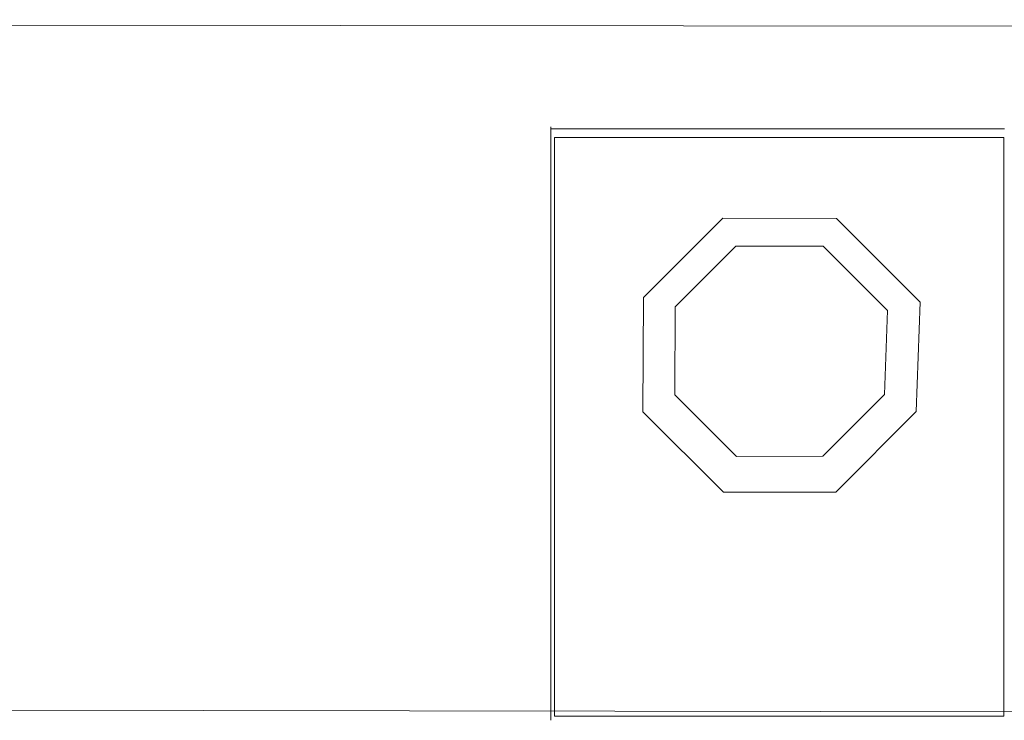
# Model space of a CAD drawing. Header units: millimetres. Extents: x -4580 to -1163, y 355 to 3010.
# Tile 15 of 30: x -4148 to -4116, y 2061 to 2084. Entities that reach past the tile are written whole.
import ezdxf

# ---------------------------------------------------------------- set-up
doc = ezdxf.new("R2010")
doc.units = ezdxf.units.MM
doc.layers.add('KADER', color=7, linetype='Continuous')
doc.layers.add('w0', color=7, linetype='Continuous')

# ---------------------------------------------------------------- blocks, each defined once
blk = doc.blocks.new('Szyna PEN 30x5 520')
at = {"lineweight": 0}
for p, q in [((0, 30), (485.944, 29.449)), ((0, 0), (485.935, -0.842))]:
    blk.add_line(p, q, dxfattribs=at)
blk = doc.blocks.new('V-KLEMA DU¯A')
at = {"layer": 'KADER', "color": 7, "lineweight": 0}
blk.add_lwpolyline([(3118.051, 2429.538), (3137.815, 2429.538), (3137.815, 2454.997), (3118.051, 2454.997), (3118.051, 2429.538)], close=True, dxfattribs=at)
at = {"layer": 'KADER', "lineweight": 0}
for points in [[(3117.897, 2455.462), (3117.897, 2455.462), (3117.897, 2429.356), (3117.897, 2429.356)], [(3137.843, 2455.374), (3137.843, 2455.374), (3117.897, 2455.374), (3117.897, 2455.374)]]:
    blk.add_open_spline(points, degree=3, dxfattribs=at)
for points in [[(3121.958, 2447.956), (3121.958, 2447.956), (3125.447, 2451.445), (3125.447, 2451.445), (3125.447, 2451.445), (3125.447, 2451.445), (3130.448, 2451.431), (3130.448, 2451.431), (3130.448, 2451.431), (3130.448, 2451.431), (3134.132, 2447.748), (3134.132, 2447.748), (3134.132, 2447.748), (3134.132, 2447.748), (3133.957, 2442.936), (3133.957, 2442.936), (3133.957, 2442.936), (3133.957, 2442.936), (3130.419, 2439.397), (3130.419, 2439.397), (3130.419, 2439.397), (3130.419, 2439.397), (3125.477, 2439.384), (3125.477, 2439.384), (3125.477, 2439.384), (3125.477, 2439.384), (3121.939, 2442.922), (3121.939, 2442.922), (3121.939, 2442.922), (3121.939, 2442.922), (3121.958, 2447.956), (3121.958, 2447.956)], [(3123.353, 2447.538), (3123.353, 2447.538), (3126.029, 2450.214), (3126.029, 2450.214), (3126.029, 2450.214), (3126.029, 2450.214), (3129.866, 2450.204), (3129.866, 2450.204), (3129.866, 2450.204), (3129.866, 2450.204), (3132.691, 2447.378), (3132.691, 2447.378), (3132.691, 2447.378), (3132.691, 2447.378), (3132.556, 2443.688), (3132.556, 2443.688), (3132.556, 2443.688), (3132.556, 2443.688), (3129.843, 2440.974), (3129.843, 2440.974), (3129.843, 2440.974), (3129.843, 2440.974), (3126.052, 2440.963), (3126.052, 2440.963), (3126.052, 2440.963), (3126.052, 2440.963), (3123.339, 2443.678), (3123.339, 2443.678), (3123.339, 2443.678), (3123.339, 2443.678), (3123.353, 2447.538), (3123.353, 2447.538)]]:
    blk.add_open_spline(points, degree=3, knots=[0, 0, 0, 0, 0.125, 0.125, 0.125, 0.125, 0.25, 0.25, 0.25, 0.25, 0.375, 0.375, 0.375, 0.375, 0.5, 0.5, 0.5, 0.5, 0.625, 0.625, 0.625, 0.625, 0.75, 0.75, 0.75, 0.75, 0.875, 0.875, 0.875, 0.875, 1, 1, 1, 1], dxfattribs=at)

msp = doc.modelspace()

# ---------------------------------------------------------------- block references
at = {"lineweight": 0, "xscale": 0.75, "yscale": 0.75, "zscale": 0.75}
msp.add_blockref('V-KLEMA DU¯A', (-6469.219, 238.806), dxfattribs=at)
at = {"layer": 'w0', "color": 7, "lineweight": 0, "xscale": 0.75, "yscale": 0.75, "zscale": 0.75}
msp.add_blockref('Szyna PEN 30x5 520', (-4306.717, 2061.435), dxfattribs=at)

doc.saveas('drawing.dxf')
